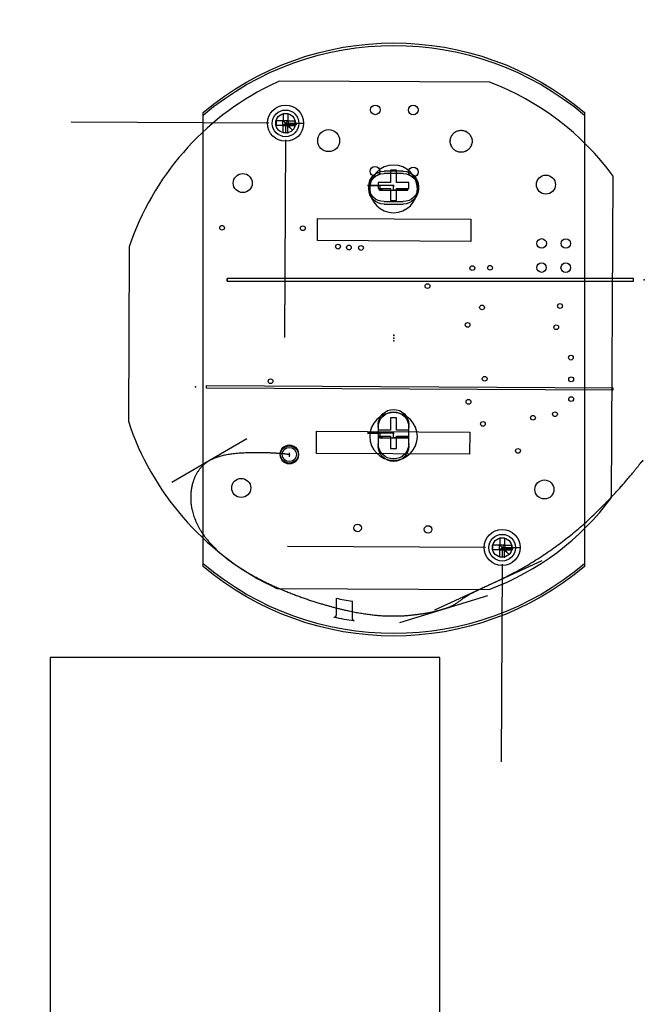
# Model space of a CAD drawing. Header units: millimetres. Extents: x -595 to 838, y -173 to 208.
# Tile 4 of 5: x -39 to 26, y -70 to 33. Entities that reach past the tile are written whole.
import ezdxf

# ---------------------------------------------------------------- set-up
doc = ezdxf.new("R2010")
doc.units = ezdxf.units.MM
doc.header["$MEASUREMENT"] = 0
for name, color, linetype in [('', 7, 'Continuous'), ('AAA Bateria v2_Sketch1', 7, 'Continuous'), ('OP-1035_czujnik zalania+adapter+sonda_2021-09-23 v9_Sketch1', 7, 'Continuous'), ('OP-1035_czujnik zalania+adapter+sonda_2021-09-23 v9_Sketch2', 7, 'Continuous'), ('OP-1035_czujnik zalania+adapter+sonda_2021-09-23 v9_Sketch3', 7, 'Continuous'), ('OP-1035_czujnik zalania+adapter+sonda_2021-09-23 v9_Sketch4', 7, 'Continuous'), ('OP-1035_czujnik zalania+adapter+sonda_2021-09-23 v9_Sketch5', 7, 'Continuous'), ('sciana_Sketch1', 7, 'Continuous'), ('sciana_Sketch2', 7, 'Continuous'), ('Sonda_mini (1)_Sketch1', 7, 'Continuous'), ('Wkręt samogwintujący ISO 15482 - ST2.9 x 19 - H Stal 8.8 Płaszczyzna v2_Sketch1', 7, 'Continuous'), ('Wkręt samogwintujący ISO 15482 - ST2.9 x 19 - H Stal 8.8 Płaszczyzna v2_Sketch2', 7, 'Continuous'), ('Wkręt samogwintujący ISO 15482 - ST2.9 x 19 - H Stal 8.8 Płaszczyzna v2_Sketch5', 7, 'Continuous'), ('Wkręt samogwintujący ISO 15482 - ST2.9 x 19 - H Stal 8.8 Płaszczyzna v2_Sketch8', 7, 'Continuous')]:
    doc.layers.add(name, color=color, linetype=linetype)

# ---------------------------------------------------------------- blocks, each defined once
blk = doc.blocks.new('AAABateriav2')
at = {"layer": 'AAA Bateria v2_Sketch1'}
for p, q in [((0, -0.115, -0.525), (0, -0.115, 0.525)), ((0, -0.115, -0.525), (0, -0.115, 0.525)), ((0, -4.375, -0.525), (0, -0.115, -0.525)), ((0, -0.115, 0.525), (0, -4.375, 0.525)), ((0, -4.375, 0.525), (0, -4.375, -0.525)), ((0, -4.375, -0.525), (0, -4.375, 0.525))]:
    blk.add_line(p, q, dxfattribs=at)
blk.add_point((0, 0), dxfattribs=at)
blk = doc.blocks.new('Stożkowydoblach22x65v2')
at = {"layer": ''}
for p, q in [((0, 0.175, 0.22), (0, 2.25, 0.22)), ((-0.19, 0, 0.19), (-0.11, 0, 0.11)), ((-0.19, 0, 0.22), (-0.19, 0, 0.19)), ((0, 0, 0.22), (-0.19, 0, 0.22)), ((-0.112, 0, -0.23), (0, 0, -0.43)), ((-0.112, 0, -0.43), (-0.112, 0, -0.23)), ((0, 0, -0.43), (-0.112, 0, -0.43)), ((-0.11, 0, -0.43), (0, 0, -0.43)), ((-0.11, 0, 0.11), (-0.11, 0, -0.43)), ((-0.11, 0, 0.11), (0, 0)), ((-0.1, 0.024, 0.22), (-0.1, -0.024, 0.22)), ((-0.024, 0.024, 0.22), (-0.1, 0.024, 0.22)), ((-0.073, 0.073, 0.22), (0, 0, 0.22)), ((-0.073, 0.073, 0.22), (-0.024, 0.029, 0.22)), ((-0.029, 0.024, 0.22), (-0.073, 0.073, 0.22)), ((-0.029, -0.029, 0.22), (-0.029, 0.029, 0.22)), ((-0.029, 0.029, 0.22), (0.029, -0.029, 0.22)), ((0.029, 0.029, 0.22), (-0.029, -0.029, 0.22)), ((-0.029, 0.029, 0.22), (0.029, 0.029, 0.22)), ((-0.024, 0.029, 0.22), (-0.029, 0.024, 0.22)), ((-0.024, 0.1, 0.22), (0.024, 0.1, 0.22)), ((-0.024, 0.1, 0.22), (-0.024, 0.024, 0.22)), ((0, 0, 0.22), (0, 0.1, 0.22)), ((0, 0, -0.43), (0, 0, 0.22)), ((0, 0, -0.43), (0, 0, 0.22)), ((0.024, 0.1, 0.22), (0.024, 0.024, 0.22)), ((0.024, 0.024, 0.22), (0.1, 0.024, 0.22)), ((0.029, 0.029, 0.22), (0.029, -0.029, 0.22)), ((0.1, -0.024, 0.22), (0.1, 0.024, 0.22)), ((0.175, 0, 0.22), (2.25, 0, 0.22)), ((-0.024, -0.024, 0.22), (-0.1, -0.024, 0.22)), ((0.029, -0.029, 0.22), (-0.029, -0.029, 0.22)), ((-0.024, -0.1, 0.22), (-0.024, -0.024, 0.22)), ((-0.024, -0.1, 0.22), (0.024, -0.1, 0.22)), ((0.024, -0.024, 0.22), (0.1, -0.024, 0.22)), ((0.024, -0.1, 0.22), (0.024, -0.024, 0.22))]:
    blk.add_line(p, q, dxfattribs=at)
for radius in [0.19, 0.19, 0.103]:
    blk.add_circle((0, 0, 0.22), radius, dxfattribs=at)
for p in [(-0.029, 0.029, 0.22), (-0.029, 0.024, 0.22), (-0.024, 0.1, 0.22), (-0.024, 0.029, 0.22), (0, 0), (0, 0, 0.22), (0, 0, 0.22), (0, 0, 0.22), (0, 0, 0.22), (0, 0)]:
    blk.add_point(p, dxfattribs=at)
blk = doc.blocks.new('sciana')
at = {"layer": 'sciana_Sketch1'}
blk.add_point((0, -0.003, -0.11), dxfattribs=at)
at = {"layer": 'sciana_Sketch2'}
for p, q in [((-2, -2.397, -1.048), (-2, 2.339, -1.172)), ((2, 2.339, -1.172), (2, -2.397, -1.048)), ((0.097, 1.725, -1.156), (-0.103, 1.725, -1.156)), ((-0.103, 1.405, -1.147), (0.097, 1.405, -1.147)), ((-0.163, -0.935, -1.086), (-0.163, -1.135, -1.081)), ((0.157, -1.135, -1.081), (0.157, -0.935, -1.086))]:
    blk.add_line(p, q, dxfattribs=at)
at = {"layer": 'sciana_Sketch2', "extrusion": (0, -0.026177, -0.999657)}
for centre in [(-0.003, -1.594, 1.11), (-0.003, 1.005, 1.11)]:
    blk.add_circle(centre, 0.25, dxfattribs=at)
at = {"layer": 'sciana_Sketch2', "extrusion": (-1.38778e-17, -0.026177, -0.999657)}
for start, end in [(229.8222, 310.1778), (49.8222, 130.1778)]:
    blk.add_arc((0, 0, 1.11), 3.1, start, end, dxfattribs=at)
at = {"layer": 'sciana_Sketch2', "extrusion": (-1.44445e-30, -0.026177, -0.999657)}
blk.add_arc((-0.103, -1.594, 1.11), 0.16, 90, 270, dxfattribs=at)
at = {"layer": 'sciana_Sketch2', "extrusion": (-3.37115e-30, -0.026177, -0.999657)}
blk.add_arc((0.097, -1.594, 1.11), 0.16, 270, 90, dxfattribs=at)
at = {"layer": 'sciana_Sketch2', "extrusion": (0, -0.026177, -0.999657)}
blk.add_arc((-0.003, 0.907, 1.11), 0.16, 180, 0, dxfattribs=at)
at = {"layer": 'sciana_Sketch2', "extrusion": (7.39557e-31, -0.026177, -0.999657)}
blk.add_arc((-0.003, 1.107, 1.11), 0.16, 360, 180, dxfattribs=at)
at = {"layer": 'sciana_Sketch2'}
blk.add_point((0, -0.029, -1.11), dxfattribs=at)
blk = doc.blocks.new('Sonda_mini(1)')
at = {"layer": 'Sonda_mini (1)_Sketch1'}
for p, q in [((-0.18, 10.879, 0.8), (-0.18, 3.505, 0.8)), ((3.907, 10.879, 0.8), (-0.18, 10.879, 0.8)), ((3.907, 3.505, 0.8), (3.907, 10.879, 0.8)), ((-0.18, 3.505, 0.8), (3.907, 3.505, 0.8)), ((0.735, 0.8, 0.8), (0.065, 0.8, 0.8)), ((-0.175, 0.666, 0.8), (-0.5, -0.012, 0.8)), ((1.3, -0.012, 0.8), (0.975, 0.666, 0.8)), ((-0.5, -0.012, 0.8), (-0.5, -2, 0.8)), ((1.3, -2, 0.8), (1.3, -0.012, 0.8)), ((-0.5, -2, 0.8), (1.3, -2, 0.8))]:
    blk.add_line(p, q, dxfattribs=at)
blk.add_circle((0.4, -0.712, 0.8), 0.402, dxfattribs=at)
for points, knots in [([(-0.175, 0.666, 0.8), (-0.175, 0.667, 0.8), (-0.174, 0.668, 0.8), (-0.174, 0.669, 0.8), (-0.173, 0.67, 0.8), (-0.173, 0.671, 0.8), (-0.172, 0.672, 0.8), (-0.172, 0.673, 0.8), (-0.171, 0.674, 0.8), (-0.171, 0.675, 0.8), (-0.17, 0.676, 0.8), (-0.169, 0.678, 0.8), (-0.169, 0.679, 0.8), (-0.168, 0.68, 0.8), (-0.168, 0.68, 0.8), (-0.167, 0.681, 0.8), (-0.167, 0.682, 0.8), (-0.167, 0.683, 0.8), (-0.166, 0.683, 0.8), (-0.164, 0.687, 0.8), (-0.162, 0.691, 0.8), (-0.159, 0.695, 0.8), (-0.158, 0.696, 0.8), (-0.157, 0.698, 0.8), (-0.156, 0.7, 0.8), (-0.155, 0.701, 0.8), (-0.154, 0.702, 0.8), (-0.153, 0.704, 0.8), (-0.152, 0.705, 0.8), (-0.151, 0.706, 0.8), (-0.15, 0.707, 0.8), (-0.149, 0.709, 0.8), (-0.148, 0.71, 0.8), (-0.147, 0.712, 0.8), (-0.146, 0.713, 0.8), (-0.144, 0.715, 0.8), (-0.143, 0.716, 0.8), (-0.141, 0.718, 0.8), (-0.14, 0.719, 0.8), (-0.138, 0.721, 0.8), (-0.137, 0.723, 0.8), (-0.135, 0.725, 0.8), (-0.133, 0.727, 0.8), (-0.13, 0.729, 0.8), (-0.127, 0.732, 0.8), (-0.124, 0.734, 0.8), (-0.122, 0.736, 0.8), (-0.12, 0.738, 0.8), (-0.118, 0.739, 0.8), (-0.117, 0.741, 0.8), (-0.115, 0.742, 0.8), (-0.113, 0.744, 0.8), (-0.111, 0.745, 0.8), (-0.109, 0.746, 0.8), (-0.107, 0.748, 0.8), (-0.106, 0.749, 0.8), (-0.104, 0.75, 0.8), (-0.102, 0.751, 0.8), (-0.102, 0.752, 0.8), (-0.101, 0.752, 0.8), (-0.1, 0.752, 0.8), (-0.098, 0.754, 0.8), (-0.096, 0.755, 0.8), (-0.094, 0.757, 0.8), (-0.089, 0.76, 0.8), (-0.084, 0.762, 0.8), (-0.079, 0.765, 0.8), (-0.079, 0.765, 0.8), (-0.078, 0.766, 0.8), (-0.078, 0.766, 0.8)], [0, 0, 0, 0, 0.0166115, 0.0166115, 0.0166115, 0.0339373, 0.0339373, 0.0339373, 0.0522076, 0.0522076, 0.0522076, 0.0718369, 0.0718369, 0.0718369, 0.0833359, 0.0833359, 0.0833359, 0.0937581, 0.0937581, 0.0937581, 0.1477344, 0.1477344, 0.1477344, 0.169751, 0.169751, 0.169751, 0.1887539, 0.1887539, 0.1887539, 0.2070746, 0.2070746, 0.2070746, 0.226742, 0.226742, 0.226742, 0.2475977, 0.2475977, 0.2475977, 0.2702418, 0.2702418, 0.2702418, 0.2964655, 0.2964655, 0.2964655, 0.3317986, 0.3317986, 0.3317986, 0.3558641, 0.3558641, 0.3558641, 0.3774833, 0.3774833, 0.3774833, 0.397662, 0.397662, 0.397662, 0.4166665, 0.4166665, 0.4166665, 0.4232465, 0.4232465, 0.4232465, 0.4456282, 0.4456282, 0.4456282, 0.495891, 0.495891, 0.495891, 0.5, 0.5, 0.5, 0.5]), ([(-0.078, 0.766, 0.8), (-0.07, 0.77, 0.8), (-0.062, 0.774, 0.8), (-0.054, 0.777, 0.8), (-0.053, 0.778, 0.8), (-0.052, 0.778, 0.8), (-0.051, 0.778, 0.8), (-0.049, 0.779, 0.8), (-0.048, 0.78, 0.8), (-0.046, 0.78, 0.8), (-0.044, 0.781, 0.8), (-0.041, 0.782, 0.8), (-0.039, 0.783, 0.8), (-0.037, 0.784, 0.8), (-0.034, 0.785, 0.8), (-0.032, 0.785, 0.8), (-0.03, 0.786, 0.8), (-0.027, 0.787, 0.8), (-0.025, 0.788, 0.8), (-0.022, 0.788, 0.8), (-0.02, 0.789, 0.8), (-0.017, 0.79, 0.8), (-0.014, 0.791, 0.8), (-0.011, 0.791, 0.8), (-0.008, 0.792, 0.8), (-0.005, 0.793, 0.8), (-0.002, 0.794, 0.8), (0.002, 0.794, 0.8), (0.002, 0.794, 0.8), (0.003, 0.795, 0.8), (0.004, 0.795, 0.8), (0.007, 0.795, 0.8), (0.01, 0.796, 0.8), (0.013, 0.796, 0.8), (0.015, 0.797, 0.8), (0.018, 0.797, 0.8), (0.02, 0.797, 0.8), (0.022, 0.798, 0.8), (0.025, 0.798, 0.8), (0.027, 0.798, 0.8), (0.029, 0.798, 0.8), (0.03, 0.799, 0.8), (0.032, 0.799, 0.8), (0.034, 0.799, 0.8), (0.035, 0.799, 0.8), (0.037, 0.799, 0.8), (0.04, 0.799, 0.8), (0.043, 0.8, 0.8), (0.045, 0.8, 0.8), (0.046, 0.8, 0.8), (0.047, 0.8, 0.8), (0.048, 0.8, 0.8), (0.048, 0.8, 0.8), (0.048, 0.8, 0.8), (0.049, 0.8, 0.8), (0.05, 0.8, 0.8), (0.051, 0.8, 0.8), (0.052, 0.8, 0.8), (0.052, 0.8, 0.8), (0.053, 0.8, 0.8), (0.054, 0.8, 0.8), (0.055, 0.8, 0.8), (0.056, 0.8, 0.8), (0.057, 0.8, 0.8), (0.058, 0.8, 0.8), (0.059, 0.8, 0.8), (0.06, 0.8, 0.8), (0.06, 0.8, 0.8), (0.061, 0.8, 0.8), (0.062, 0.8, 0.8), (0.062, 0.8, 0.8), (0.063, 0.8, 0.8), (0.064, 0.8, 0.8), (0.064, 0.8, 0.8), (0.065, 0.8, 0.8), (0.065, 0.8, 0.8)], [0.5, 0.5, 0.5, 0.5, 0.5744964, 0.5744964, 0.5744964, 0.5833323, 0.5833323, 0.5833323, 0.5987864, 0.5987864, 0.5987864, 0.6211721, 0.6211721, 0.6211721, 0.6433105, 0.6433105, 0.6433105, 0.6657577, 0.6657577, 0.6657577, 0.6900234, 0.6900234, 0.6900234, 0.7175392, 0.7175392, 0.7175392, 0.7499997, 0.7499997, 0.7499997, 0.7565087, 0.7565087, 0.7565087, 0.7869452, 0.7869452, 0.7869452, 0.8113727, 0.8113727, 0.8113727, 0.8349511, 0.8349511, 0.8349511, 0.8559524, 0.8559524, 0.8559524, 0.8739583, 0.8739583, 0.8739583, 0.9072886, 0.9072886, 0.9072886, 0.916667, 0.916667, 0.916667, 0.9215901, 0.9215901, 0.9215901, 0.9335472, 0.9335472, 0.9335472, 0.9442671, 0.9442671, 0.9442671, 0.9565775, 0.9565775, 0.9565775, 0.970496, 0.970496, 0.970496, 0.9814062, 0.9814062, 0.9814062, 0.9908717, 0.9908717, 0.9908717, 1, 1, 1, 1]), ([(0.735, 0.8, 0.8), (0.736, 0.8, 0.8), (0.737, 0.8, 0.8), (0.738, 0.8, 0.8), (0.739, 0.8, 0.8), (0.74, 0.8, 0.8), (0.741, 0.8, 0.8), (0.742, 0.8, 0.8), (0.743, 0.8, 0.8), (0.745, 0.8, 0.8), (0.746, 0.8, 0.8), (0.747, 0.8, 0.8), (0.749, 0.8, 0.8), (0.75, 0.8, 0.8), (0.752, 0.8, 0.8), (0.754, 0.8, 0.8), (0.755, 0.8, 0.8), (0.757, 0.799, 0.8), (0.759, 0.799, 0.8), (0.762, 0.799, 0.8), (0.765, 0.799, 0.8), (0.767, 0.799, 0.8), (0.768, 0.799, 0.8), (0.769, 0.799, 0.8), (0.769, 0.799, 0.8), (0.771, 0.798, 0.8), (0.774, 0.798, 0.8), (0.776, 0.798, 0.8), (0.778, 0.798, 0.8), (0.779, 0.797, 0.8), (0.781, 0.797, 0.8), (0.783, 0.797, 0.8), (0.785, 0.797, 0.8), (0.787, 0.796, 0.8), (0.789, 0.796, 0.8), (0.79, 0.796, 0.8), (0.792, 0.796, 0.8), (0.794, 0.795, 0.8), (0.796, 0.795, 0.8), (0.797, 0.795, 0.8), (0.799, 0.794, 0.8), (0.801, 0.794, 0.8), (0.803, 0.793, 0.8), (0.805, 0.793, 0.8), (0.807, 0.792, 0.8), (0.81, 0.792, 0.8), (0.812, 0.791, 0.8), (0.814, 0.791, 0.8), (0.817, 0.79, 0.8), (0.82, 0.789, 0.8), (0.822, 0.788, 0.8), (0.825, 0.787, 0.8), (0.828, 0.787, 0.8), (0.83, 0.786, 0.8), (0.832, 0.785, 0.8), (0.834, 0.785, 0.8), (0.835, 0.784, 0.8), (0.837, 0.784, 0.8), (0.842, 0.782, 0.8), (0.846, 0.78, 0.8), (0.851, 0.778, 0.8), (0.853, 0.778, 0.8), (0.854, 0.777, 0.8), (0.855, 0.777, 0.8), (0.856, 0.776, 0.8), (0.857, 0.776, 0.8), (0.858, 0.776, 0.8), (0.86, 0.775, 0.8), (0.862, 0.774, 0.8), (0.863, 0.773, 0.8), (0.866, 0.772, 0.8), (0.868, 0.771, 0.8), (0.87, 0.77, 0.8), (0.872, 0.769, 0.8), (0.874, 0.768, 0.8), (0.876, 0.767, 0.8), (0.876, 0.767, 0.8), (0.877, 0.766, 0.8), (0.877, 0.766, 0.8)], [0, 0, 0, 0, 0.0162734, 0.0162734, 0.0162734, 0.0331461, 0.0331461, 0.0331461, 0.0507777, 0.0507777, 0.0507777, 0.069427, 0.069427, 0.069427, 0.0895765, 0.0895765, 0.0895765, 0.1124441, 0.1124441, 0.1124441, 0.1428559, 0.1428559, 0.1428559, 0.1501512, 0.1501512, 0.1501512, 0.1720167, 0.1720167, 0.1720167, 0.1925157, 0.1925157, 0.1925157, 0.2117334, 0.2117334, 0.2117334, 0.2294094, 0.2294094, 0.2294094, 0.2479293, 0.2479293, 0.2479293, 0.2673034, 0.2673034, 0.2673034, 0.2878739, 0.2878739, 0.2878739, 0.3102634, 0.3102634, 0.3102634, 0.3369258, 0.3369258, 0.3369258, 0.3571414, 0.3571414, 0.3571414, 0.3710773, 0.3710773, 0.3710773, 0.4159436, 0.4159436, 0.4159436, 0.4285707, 0.4285707, 0.4285707, 0.4357706, 0.4357706, 0.4357706, 0.454524, 0.454524, 0.454524, 0.4747254, 0.4747254, 0.4747254, 0.4939566, 0.4939566, 0.4939566, 0.5, 0.5, 0.5, 0.5]), ([(0.877, 0.766, 0.8), (0.88, 0.765, 0.8), (0.882, 0.764, 0.8), (0.884, 0.762, 0.8), (0.886, 0.761, 0.8), (0.889, 0.76, 0.8), (0.891, 0.758, 0.8), (0.894, 0.757, 0.8), (0.896, 0.755, 0.8), (0.899, 0.753, 0.8), (0.9, 0.753, 0.8), (0.9, 0.752, 0.8), (0.901, 0.752, 0.8), (0.904, 0.75, 0.8), (0.906, 0.749, 0.8), (0.908, 0.747, 0.8), (0.91, 0.745, 0.8), (0.912, 0.744, 0.8), (0.914, 0.743, 0.8), (0.916, 0.742, 0.8), (0.917, 0.74, 0.8), (0.918, 0.739, 0.8), (0.919, 0.739, 0.8), (0.919, 0.739, 0.8), (0.919, 0.739, 0.8), (0.921, 0.737, 0.8), (0.922, 0.736, 0.8), (0.924, 0.735, 0.8), (0.925, 0.734, 0.8), (0.927, 0.732, 0.8), (0.928, 0.731, 0.8), (0.93, 0.73, 0.8), (0.931, 0.728, 0.8), (0.933, 0.727, 0.8), (0.933, 0.726, 0.8), (0.934, 0.725, 0.8), (0.935, 0.725, 0.8), (0.936, 0.724, 0.8), (0.936, 0.723, 0.8), (0.937, 0.722, 0.8), (0.939, 0.72, 0.8), (0.941, 0.718, 0.8), (0.942, 0.716, 0.8), (0.945, 0.714, 0.8), (0.947, 0.712, 0.8), (0.948, 0.71, 0.8), (0.95, 0.708, 0.8), (0.951, 0.706, 0.8), (0.953, 0.704, 0.8), (0.954, 0.703, 0.8), (0.955, 0.701, 0.8), (0.956, 0.7, 0.8), (0.957, 0.698, 0.8), (0.958, 0.697, 0.8), (0.959, 0.696, 0.8), (0.959, 0.695, 0.8), (0.96, 0.694, 0.8), (0.96, 0.694, 0.8), (0.961, 0.693, 0.8), (0.961, 0.692, 0.8), (0.961, 0.692, 0.8), (0.964, 0.688, 0.8), (0.966, 0.685, 0.8), (0.968, 0.681, 0.8), (0.968, 0.68, 0.8), (0.969, 0.679, 0.8), (0.969, 0.679, 0.8), (0.97, 0.677, 0.8), (0.97, 0.676, 0.8), (0.971, 0.675, 0.8), (0.971, 0.674, 0.8), (0.971, 0.674, 0.8), (0.972, 0.673, 0.8), (0.972, 0.672, 0.8), (0.973, 0.671, 0.8), (0.973, 0.67, 0.8), (0.973, 0.67, 0.8), (0.974, 0.669, 0.8), (0.974, 0.668, 0.8), (0.974, 0.668, 0.8), (0.975, 0.667, 0.8), (0.975, 0.666, 0.8)], [0.5, 0.5, 0.5, 0.5, 0.5215054, 0.5215054, 0.5215054, 0.5460949, 0.5460949, 0.5460949, 0.5714282, 0.5714282, 0.5714282, 0.5789461, 0.5789461, 0.5789461, 0.6052619, 0.6052619, 0.6052619, 0.6265651, 0.6265651, 0.6265651, 0.642857, 0.642857, 0.642857, 0.6461623, 0.6461623, 0.6461623, 0.6648547, 0.6648547, 0.6648547, 0.6844458, 0.6844458, 0.6844458, 0.7044173, 0.7044173, 0.7044173, 0.7142875, 0.7142875, 0.7142875, 0.7262021, 0.7262021, 0.7262021, 0.7515356, 0.7515356, 0.7515356, 0.7825937, 0.7825937, 0.7825937, 0.8070566, 0.8070566, 0.8070566, 0.8281489, 0.8281489, 0.8281489, 0.847589, 0.847589, 0.847589, 0.8571432, 0.8571432, 0.8571432, 0.8659285, 0.8659285, 0.8659285, 0.9182237, 0.9182237, 0.9182237, 0.9312028, 0.9312028, 0.9312028, 0.9484021, 0.9484021, 0.9484021, 0.961071, 0.961071, 0.961071, 0.9750205, 0.9750205, 0.9750205, 0.985825, 0.985825, 0.985825, 1, 1, 1, 1])]:
    blk.add_open_spline(points, degree=3, knots=knots, dxfattribs=at)
blk.add_point((0, 0, 0.8), dxfattribs=at)
blk = doc.blocks.new('WkrętsamogwintującyISO15482-ST2.9x19-HStal8.8Płaszczyznav2')
at = {"layer": 'Wkręt samogwintujący ISO 15482 - ST2.9 x 19 - H Stal 8.8 Płaszczyzna v2_Sketch1'}
for p, q in [((-0.275, 0, 0.315), (-0.275, 0, 0.275)), ((-0.275, 0, 0.275), (-0.145, 0, 0.145)), ((0, 0, 0.315), (-0.275, 0, 0.315)), ((-0.145, 0, -1.585), (0, 0, -1.585)), ((-0.145, 0, 0.145), (-0.145, 0, -1.585)), ((0, 0, -1.585), (0, 0, 0.315))]:
    blk.add_line(p, q, dxfattribs=at)
blk.add_point((0, 0), dxfattribs=at)
at = {"layer": 'Wkręt samogwintujący ISO 15482 - ST2.9 x 19 - H Stal 8.8 Płaszczyzna v2_Sketch2'}
for p, q in [((-0.032, 0.16, 0.315), (-0.032, 0.032, 0.315)), ((0.032, 0.16, 0.315), (-0.032, 0.16, 0.315)), ((0.032, 0.032, 0.315), (0.032, 0.16, 0.315)), ((-0.16, 0.032, 0.315), (-0.16, -0.032, 0.315)), ((-0.032, 0.032, 0.315), (-0.16, 0.032, 0.315)), ((0.16, 0.032, 0.315), (0.032, 0.032, 0.315)), ((0.16, -0.032, 0.315), (0.16, 0.032, 0.315)), ((-0.16, -0.032, 0.315), (-0.032, -0.032, 0.315)), ((-0.032, -0.032, 0.315), (-0.032, -0.16, 0.315)), ((0.032, -0.032, 0.315), (0.16, -0.032, 0.315)), ((0.032, -0.16, 0.315), (0.032, -0.032, 0.315)), ((-0.032, -0.16, 0.315), (0.032, -0.16, 0.315))]:
    blk.add_line(p, q, dxfattribs=at)
blk.add_point((0, 0, 0.315), dxfattribs=at)
at = {"layer": 'Wkręt samogwintujący ISO 15482 - ST2.9 x 19 - H Stal 8.8 Płaszczyzna v2_Sketch5'}
for p, q in [((-0.1479, 0, -1.585), (-0.1479, 0, -1.295)), ((-0.1479, 0, -1.295), (-0.0725, 0, -1.585)), ((-0.1479, 0, -1.585), (0, 0, -1.585)), ((0, 0, -1.585), (0, 0, 0.315))]:
    blk.add_line(p, q, dxfattribs=at)
blk.add_point((0, 0), dxfattribs=at)
at = {"layer": 'Wkręt samogwintujący ISO 15482 - ST2.9 x 19 - H Stal 8.8 Płaszczyzna v2_Sketch8'}
for p, q in [((0, 0, -1.585), (0.1479, 0, -1.585)), ((0.1479, 0, -1.585), (0.1479, 0, -1.2805))]:
    blk.add_line(p, q, dxfattribs=at)
at = {"layer": 'Wkręt samogwintujący ISO 15482 - ST2.9 x 19 - H Stal 8.8 Płaszczyzna v2_Sketch8', "extrusion": (0, 1, 0)}
blk.add_arc((-0.3874, -1.585), 0.3874, 0, 51.81302, dxfattribs=at)
at = {"layer": 'Wkręt samogwintujący ISO 15482 - ST2.9 x 19 - H Stal 8.8 Płaszczyzna v2_Sketch8'}
for p in [(0, 0), (0, 0, -1.585)]:
    blk.add_point(p, dxfattribs=at)

msp = doc.modelspace()

# ---------------------------------------------------------------- linework, layer by layer
at = {"layer": 'OP-1035_czujnik zalania+adapter+sonda_2021-09-23 v9_Sketch1'}
for p, q in [((-6.04, -27.31, 12.42), (-6.04, -29.1, 12.47)), ((-4.35, -29.47, 12.48), (-4.35, -27.63, 12.43))]:
    msp.add_line(p, q, dxfattribs=at)
at = {"layer": 'OP-1035_czujnik zalania+adapter+sonda_2021-09-23 v9_Sketch1', "extrusion": (8.67362e-19, 0.026177, 0.999657)}
msp.add_arc((0, 0, 11.7), 28.28, 77.6657, 81.1423, dxfattribs=at)
at = {"layer": 'OP-1035_czujnik zalania+adapter+sonda_2021-09-23 v9_Sketch1', "extrusion": (-2.51705e-15, 0.026177, 0.999657)}
msp.add_arc((5.2, 27.63, 11.7), 0.843, 359.961, 360, dxfattribs=at)
at = {"layer": 'OP-1035_czujnik zalania+adapter+sonda_2021-09-23 v9_Sketch1', "extrusion": (-8.67362e-19, 0.026177, 0.999657)}
msp.add_arc((0, 0, 11.7), 30.27, 78.0228, 82.0594, dxfattribs=at)
at = {"layer": 'OP-1035_czujnik zalania+adapter+sonda_2021-09-23 v9_Sketch1'}
for points, knots in [([(-6.28, -29.3, 12.47), (-6.27, -29.3, 12.47), (-6.25, -29.3, 12.47), (-6.21, -29.3, 12.47), (-6.2, -29.3, 12.47), (-6.16, -29.29, 12.47), (-6.13, -29.27, 12.47), (-6.1, -29.24, 12.47), (-6.08, -29.22, 12.47), (-6.06, -29.19, 12.47), (-6.05, -29.17, 12.47), (-6.04, -29.14, 12.47), (-6.04, -29.12, 12.47), (-6.04, -29.1, 12.47)], [0, 0, 0, 0, 0.00524376, 0.00524376, 0.01048786, 0.01048786, 0.01778285, 0.01778285, 0.02507926, 0.02507926, 0.0303259, 0.0303259, 0.03557269, 0.03557269, 0.03557269, 0.03557269]), ([(-4.35, -29.47, 12.48), (-4.35, -29.49, 12.48), (-4.35, -29.52, 12.48), (-4.33, -29.56, 12.48), (-4.32, -29.58, 12.48), (-4.29, -29.62, 12.48), (-4.27, -29.63, 12.48), (-4.23, -29.66, 12.48), (-4.21, -29.66, 12.48), (-4.18, -29.67, 12.48)], [0, 0, 0, 0, 0.00716696, 0.00716696, 0.01335198, 0.01335198, 0.01876242, 0.01876242, 0.0241774, 0.0241774, 0.0241774, 0.0241774])]:
    msp.add_open_spline(points, degree=3, knots=knots, dxfattribs=at)
msp.add_point((0, 0.31, 11.7), dxfattribs=at)
at = {"layer": 'OP-1035_czujnik zalania+adapter+sonda_2021-09-23 v9_Sketch2'}
for p, q in [((-12.02, 26.95, 9.08), (-13.04, 26.46, 9.1)), ((10.05, 26.84, 9.09), (-12.02, 26.95, 9.08)), ((6.58, 21.69, 9.22), (6.66, 21.72, 9.22)), ((6.66, 21.72, 9.22), (6.75, 21.75, 9.22)), ((6.75, 21.75, 9.22), (6.84, 21.77, 9.22)), ((6.84, 21.77, 9.22), (6.93, 21.78, 9.22)), ((6.93, 21.78, 9.22), (7.02, 21.79, 9.22)), ((7.02, 21.79, 9.22), (7.11, 21.79, 9.22)), ((7.11, 21.79, 9.22), (7.2, 21.78, 9.22)), ((7.2, 21.78, 9.22), (7.29, 21.77, 9.22)), ((7.29, 21.77, 9.22), (7.37, 21.75, 9.22)), ((7.37, 21.75, 9.22), (7.46, 21.72, 9.22)), ((7.46, 21.72, 9.22), (7.54, 21.68, 9.22)), ((5.91, 20.78, 9.24), (5.93, 20.87, 9.24)), ((5.91, 20.74, 9.25), (5.91, 20.78, 9.24)), ((5.91, 20.69, 9.25), (5.91, 20.73, 9.25)), ((5.91, 20.6, 9.25), (5.91, 20.69, 9.25)), ((5.93, 20.87, 9.24), (5.95, 20.96, 9.24)), ((5.95, 20.96, 9.24), (5.96, 20.99, 9.24)), ((5.97, 21.01, 9.24), (5.98, 21.04, 9.24)), ((5.98, 21.04, 9.24), (6.01, 21.13, 9.24)), ((6.01, 21.13, 9.24), (6.03, 21.16, 9.24)), ((6.04, 21.18, 9.23), (6.06, 21.21, 9.23)), ((6.06, 21.21, 9.23), (6.07, 21.23, 9.23)), ((6.09, 21.27, 9.23), (6.1, 21.28, 9.23)), ((6.1, 21.28, 9.23), (6.16, 21.36, 9.23)), ((6.16, 21.36, 9.23), (6.22, 21.43, 9.23)), ((6.22, 21.43, 9.23), (6.23, 21.44, 9.23)), ((6.26, 21.47, 9.23), (6.28, 21.49, 9.23)), ((6.28, 21.49, 9.23), (6.35, 21.55, 9.22)), ((6.35, 21.55, 9.22), (6.42, 21.6, 9.22)), ((6.42, 21.6, 9.22), (6.45, 21.62, 9.22)), ((6.47, 21.63, 9.22), (6.5, 21.65, 9.22)), ((6.5, 21.65, 9.22), (6.52, 21.66, 9.22)), ((6.56, 21.68, 9.22), (6.58, 21.69, 9.22)), ((7.54, 21.68, 9.22), (7.57, 21.67, 9.22)), ((7.6, 21.65, 9.22), (7.62, 21.64, 9.22)), ((7.62, 21.64, 9.22), (7.65, 21.62, 9.22)), ((7.67, 21.61, 9.22), (7.7, 21.59, 9.22)), ((7.7, 21.59, 9.22), (7.77, 21.54, 9.23)), ((7.77, 21.54, 9.23), (7.84, 21.48, 9.23)), ((7.84, 21.48, 9.23), (7.86, 21.46, 9.23)), ((7.89, 21.44, 9.23), (7.91, 21.42, 9.23)), ((7.91, 21.42, 9.23), (7.96, 21.35, 9.23)), ((7.96, 21.35, 9.23), (8.02, 21.27, 9.23)), ((8.02, 21.27, 9.23), (8.03, 21.26, 9.23)), ((8.05, 21.22, 9.23), (8.06, 21.2, 9.23)), ((8.06, 21.2, 9.23), (8.08, 21.17, 9.23)), ((8.09, 21.15, 9.24), (8.1, 21.12, 9.24)), ((8.1, 21.12, 9.24), (8.14, 21.03, 9.24)), ((8.14, 21.03, 9.24), (8.15, 21, 9.24)), ((8.16, 20.98, 9.24), (8.17, 20.95, 9.24)), ((8.17, 20.95, 9.24), (8.19, 20.86, 9.24)), ((8.19, 20.86, 9.24), (8.2, 20.77, 9.25)), ((8.2, 20.77, 9.25), (8.2, 20.73, 9.25)), ((8.2, 20.72, 9.25), (8.21, 20.68, 9.25)), ((8.21, 20.68, 9.25), (8.21, 20.59, 9.25)), ((5.91, 20.56, 9.25), (5.91, 20.6, 9.25)), ((5.91, 20.51, 9.25), (5.91, 20.55, 9.25)), ((5.93, 20.42, 9.25), (5.91, 20.51, 9.25)), ((5.95, 20.33, 9.26), (5.93, 20.42, 9.25)), ((5.96, 20.3, 9.26), (5.95, 20.33, 9.26)), ((5.97, 20.25, 9.26), (5.97, 20.28, 9.26)), ((6.01, 20.16, 9.26), (5.97, 20.25, 9.26)), ((6.03, 20.13, 9.26), (6.01, 20.16, 9.26)), ((6.05, 20.08, 9.26), (6.04, 20.11, 9.26)), ((6.06, 20.06, 9.26), (6.05, 20.08, 9.26)), ((6.1, 20.01, 9.27), (6.09, 20.03, 9.26)), ((6.15, 19.93, 9.27), (6.1, 20.01, 9.27)), ((6.21, 19.86, 9.27), (6.15, 19.93, 9.27)), ((6.23, 19.85, 9.27), (6.21, 19.86, 9.27)), ((6.27, 19.8, 9.27), (6.25, 19.82, 9.27)), ((6.34, 19.74, 9.27), (6.27, 19.8, 9.27)), ((6.41, 19.69, 9.27), (6.34, 19.74, 9.27)), ((6.44, 19.67, 9.27), (6.41, 19.69, 9.27)), ((6.49, 19.64, 9.27), (6.46, 19.66, 9.27)), ((6.51, 19.63, 9.28), (6.49, 19.64, 9.27)), ((7.61, 19.63, 9.28), (7.59, 19.62, 9.28)), ((7.64, 19.65, 9.27), (7.61, 19.63, 9.28)), ((7.69, 19.68, 9.27), (7.66, 19.66, 9.27)), ((7.76, 19.73, 9.27), (7.69, 19.68, 9.27)), ((7.83, 19.79, 9.27), (7.76, 19.73, 9.27)), ((7.85, 19.81, 9.27), (7.83, 19.79, 9.27)), ((7.9, 19.86, 9.27), (7.88, 19.84, 9.27)), ((7.96, 19.92, 9.27), (7.9, 19.86, 9.27)), ((8.01, 20, 9.27), (7.96, 19.92, 9.27)), ((8.02, 20.02, 9.27), (8.01, 20, 9.27)), ((8.06, 20.07, 9.26), (8.05, 20.05, 9.26)), ((8.07, 20.1, 9.26), (8.06, 20.07, 9.26)), ((8.1, 20.15, 9.26), (8.08, 20.12, 9.26)), ((8.13, 20.24, 9.26), (8.1, 20.15, 9.26)), ((8.14, 20.27, 9.26), (8.13, 20.24, 9.26)), ((8.16, 20.32, 9.26), (8.15, 20.29, 9.26)), ((8.18, 20.41, 9.25), (8.16, 20.32, 9.26)), ((8.2, 20.5, 9.25), (8.18, 20.41, 9.25)), ((8.21, 20.59, 9.25), (8.2, 20.55, 9.25)), ((8.2, 20.54, 9.25), (8.2, 20.5, 9.25)), ((6.57, 19.6, 9.28), (6.55, 19.61, 9.28)), ((6.65, 19.56, 9.28), (6.57, 19.6, 9.28)), ((6.74, 19.53, 9.28), (6.65, 19.56, 9.28)), ((6.83, 19.51, 9.28), (6.74, 19.53, 9.28)), ((6.92, 19.5, 9.28), (6.83, 19.51, 9.28)), ((7.01, 19.49, 9.28), (6.92, 19.5, 9.28)), ((7.1, 19.49, 9.28), (7.01, 19.49, 9.28)), ((7.19, 19.5, 9.28), (7.1, 19.49, 9.28)), ((7.28, 19.51, 9.28), (7.19, 19.5, 9.28)), ((7.36, 19.53, 9.28), (7.28, 19.51, 9.28)), ((7.45, 19.56, 9.28), (7.36, 19.53, 9.28)), ((7.53, 19.59, 9.28), (7.45, 19.56, 9.28)), ((7.56, 19.61, 9.28), (7.53, 19.59, 9.28)), ((22.83, -16.75, 10.23), (23, 16.98, 9.34)), ((-8.02, 10.22, 9.52), (-8.01, 12.55, 9.46)), ((-8.01, 12.55, 9.46), (8.07, 12.47, 9.46)), ((8.07, 12.47, 9.46), (8.06, 10.14, 9.52)), ((-27.76, 9.57, 9.54), (-27.76, 9.24, 9.55)), ((8.06, 10.14, 9.52), (-8.02, 10.22, 9.52)), ((-27.76, 9.24, 9.55), (-27.85, -8.74, 10.02)), ((-27.85, -8.74, 10.02), (-27.63, -9.39, 10.04)), ((-8.13, -12.12, 10.11), (-8.12, -9.79, 10.05)), ((-8.12, -9.79, 10.05), (7.96, -9.87, 10.05)), ((7.96, -9.87, 10.05), (7.95, -12.2, 10.11)), ((7.95, -12.2, 10.11), (-8.13, -12.12, 10.11)), ((-12.29, -26.28, 10.48), (10.01, -26.39, 10.48))]:
    msp.add_line(p, q, dxfattribs=at)
at = {"layer": 'OP-1035_czujnik zalania+adapter+sonda_2021-09-23 v9_Sketch2', "extrusion": (5.52941e-17, 0.026177, 0.999657)}
for centre, radius in [((11.36, -22.27, 9.79), 1.4), ((1.94, -23.69, 9.79), 0.508), ((-2.03, -23.67, 9.79), 0.508), ((1.97, -17.24, 9.79), 0.508), ((-2.05, -17.17, 9.79), 0.508), ((-11.36, 22.27, 9.79), 1.4)]:
    msp.add_circle(centre, radius, dxfattribs=at)
at = {"layer": 'OP-1035_czujnik zalania+adapter+sonda_2021-09-23 v9_Sketch2', "extrusion": (5.53212e-17, 0.026177, 0.999657)}
for centre, radius in [((6.84, -20.46, 9.79), 1.15), ((3.8, 20.19, 9.79), 0.4), ((-3.59, 20.36, 9.79), 0.4)]:
    msp.add_circle(centre, radius, dxfattribs=at)
at = {"layer": 'OP-1035_czujnik zalania+adapter+sonda_2021-09-23 v9_Sketch2', "extrusion": (5.53115e-17, 0.026177, 0.999657)}
for centre, radius in [((15.85, -16, 9.79), 1), ((-15.95, -15.84, 9.79), 1), ((18.02, -11.31, 9.79), 0.25), ((9.55, -11.26, 9.79), 0.25), ((-15.5, -9.67, 9.79), 0.5), ((-18.04, -9.66, 9.79), 0.5), ((5.86, -9.33, 9.79), 0.25), ((4.71, -9.24, 9.79), 0.25), ((3.45, -9.19, 9.79), 0.25), ((-8.23, -7.08, 9.79), 0.25), ((-10.09, -7.11, 9.79), 0.25), ((-15.49, -7.13, 9.79), 0.5), ((-18.03, -7.12, 9.79), 0.5), ((-3.53, -5.19, 9.79), 0.25), ((-9.25, -2.95, 9.79), 0.25), ((-17.43, -3.1, 9.79), 0.25), ((-7.74, -1.11, 9.79), 0.25), ((-17.03, -0.87, 9.79), 0.25), ((-18.57, 2.32, 9.79), 0.25), ((-9.53, 4.54, 9.79), 0.25), ((-18.6, 4.6, 9.79), 0.25), ((12.93, 4.8, 9.79), 0.25), ((-18.6, 6.67, 9.79), 0.25), ((-7.83, 6.96, 9.79), 0.25), ((-14.59, 8.63, 9.79), 0.25), ((-16.9, 8.26, 9.79), 0.25), ((-9.34, 9.28, 9.79), 0.25), ((-13.02, 12.11, 9.79), 0.25), ((16.01, 16, 9.79), 1), ((-15.79, 16.16, 9.79), 1)]:
    msp.add_circle(centre, radius, dxfattribs=at)
at = {"layer": 'OP-1035_czujnik zalania+adapter+sonda_2021-09-23 v9_Sketch2', "extrusion": (5.52908e-17, 0.026177, 0.999657)}
msp.add_circle((10.96, 12.49, 9.79), 0.95, dxfattribs=at)
at = {"layer": 'OP-1035_czujnik zalania+adapter+sonda_2021-09-23 v9_Sketch2', "extrusion": (5.53386e-17, 0.026177, 0.999657)}
msp.add_circle((10.96, 12.49, 9.79), 0.75, dxfattribs=at)
at = {"layer": 'OP-1035_czujnik zalania+adapter+sonda_2021-09-23 v9_Sketch2', "extrusion": (6.76542e-17, 0.026177, 0.999657)}
msp.add_arc((0, 0, 9.79), 29.28, 296.45, 341.4499, dxfattribs=at)
at = {"layer": 'OP-1035_czujnik zalania+adapter+sonda_2021-09-23 v9_Sketch2', "extrusion": (3.46945e-18, 0.026177, 0.999657)}
msp.add_arc((-0.02, 0.03, 9.79), 28.44, 216.0983, 249.3606, dxfattribs=at)
at = {"layer": 'OP-1035_czujnik zalania+adapter+sonda_2021-09-23 v9_Sketch2', "extrusion": (5.55112e-17, 0.026177, 0.999657)}
for centre, radius, start, end in [((-7.06, -20.39, 9.79), 1.15, 354.8413, 355.5639), ((-7.06, -20.39, 9.79), 1.15, 295.7537, 297.6539), ((-7.06, -20.39, 9.79), 1.15, 237.8334, 238.8604), ((-7.06, -20.39, 9.79), 1.15, 210.0852, 212.3569), ((-7.06, -20.39, 9.79), 1.15, 133.8686, 135.6476), ((-7.06, -20.39, 9.79), 1.15, 161.0598, 162.4187), ((-7.06, -20.39, 9.79), 1.15, 61.7727, 63.6728), ((-0.02, 0.03, 9.79), 28.44, 110.561, 143.3283)]:
    msp.add_arc(centre, radius, start, end, dxfattribs=at)
at = {"layer": 'OP-1035_czujnik zalania+adapter+sonda_2021-09-23 v9_Sketch2', "extrusion": (5.37764e-17, 0.026177, 0.999657)}
for start, end in [(341.0598, 342.4187), (57.8334, 58.8604), (147.0696, 149.3414)]:
    msp.add_arc((-7.06, -20.39, 9.79), 1.15, start, end, dxfattribs=at)
at = {"layer": 'OP-1035_czujnik zalania+adapter+sonda_2021-09-23 v9_Sketch2', "extrusion": (5.72459e-17, 0.026177, 0.999657)}
for start, end in [(331.9671, 333.0758), (327.0696, 329.3414), (313.8686, 315.6476), (241.7727, 243.6728), (197.0079, 198.3667), (151.9671, 153.0758), (115.7537, 117.6539)]:
    msp.add_arc((-7.06, -20.39, 9.79), 1.15, start, end, dxfattribs=at)
at = {"layer": 'OP-1035_czujnik zalania+adapter+sonda_2021-09-23 v9_Sketch2', "extrusion": (6.245e-17, 0.026177, 0.999657)}
msp.add_arc((-7.06, -20.39, 9.79), 1.15, 300.5662, 301.5932, dxfattribs=at)
at = {"layer": 'OP-1035_czujnik zalania+adapter+sonda_2021-09-23 v9_Sketch2', "extrusion": (4.85723e-17, 0.026177, 0.999657)}
msp.add_arc((-7.06, -20.39, 9.79), 1.15, 223.779, 225.558, dxfattribs=at)
at = {"layer": 'OP-1035_czujnik zalania+adapter+sonda_2021-09-23 v9_Sketch2', "extrusion": (5.89806e-17, 0.026177, 0.999657)}
for start, end in [(206.3508, 207.4595), (26.3508, 27.4595), (30.0852, 32.3569)]:
    msp.add_arc((-7.06, -20.39, 9.79), 1.15, start, end, dxfattribs=at)
at = {"layer": 'OP-1035_czujnik zalania+adapter+sonda_2021-09-23 v9_Sketch2', "extrusion": (5.5728e-17, 0.026177, 0.999657)}
msp.add_arc((-7.06, -20.39, 9.79), 1.15, 183.8626, 184.5853, dxfattribs=at)
at = {"layer": 'OP-1035_czujnik zalania+adapter+sonda_2021-09-23 v9_Sketch2', "extrusion": (5.52943e-17, 0.026177, 0.999657)}
msp.add_arc((-7.06, -20.39, 9.79), 1.15, 3.8626, 4.5853, dxfattribs=at)
at = {"layer": 'OP-1035_czujnik zalania+adapter+sonda_2021-09-23 v9_Sketch2', "extrusion": (5.9848e-17, 0.026177, 0.999657)}
msp.add_arc((-7.06, -20.39, 9.79), 1.15, 17.0079, 18.3667, dxfattribs=at)
at = {"layer": 'OP-1035_czujnik zalania+adapter+sonda_2021-09-23 v9_Sketch2', "extrusion": (5.20417e-17, 0.026177, 0.999657)}
msp.add_arc((-7.06, -20.39, 9.79), 1.15, 43.779, 45.558, dxfattribs=at)
at = {"layer": 'OP-1035_czujnik zalania+adapter+sonda_2021-09-23 v9_Sketch2', "extrusion": (6.07153e-17, 0.026177, 0.999657)}
msp.add_arc((-7.06, -20.39, 9.79), 1.15, 120.5662, 121.5932, dxfattribs=at)
at = {"layer": 'OP-1035_czujnik zalania+adapter+sonda_2021-09-23 v9_Sketch2', "extrusion": (5.63785e-17, 0.026177, 0.999657)}
msp.add_arc((-7.06, -20.39, 9.79), 1.15, 174.8413, 175.5639, dxfattribs=at)
at = {"layer": 'OP-1035_czujnik zalania+adapter+sonda_2021-09-23 v9_Sketch2', "extrusion": (4.16334e-17, 0.026177, 0.999657)}
msp.add_arc((-0.44, -0.42, 9.79), 29.82, 19.73, 64.7299, dxfattribs=at)
at = {"layer": 'OP-1035_czujnik zalania+adapter+sonda_2021-09-23 v9_Sketch2'}
msp.add_point((0, 0.26, 9.78), dxfattribs=at)
at = {"layer": 'OP-1035_czujnik zalania+adapter+sonda_2021-09-23 v9_Sketch3'}
for p, q in [((-15.41, -10.6, 11.95), (-23.29, -15.15, 12.07)), ((-10.96, -12.48, 0.57), (-10.96, -12.06, 16.48)), ((26.07, -12.84, 15.69), (26.07, -12.98, 10.4)), ((4.29, -28.52, 12.85), (15.54, -23.35, 12.02)), ((0.62, -29.85, 12.49), (9.85, -27.01, 12.41))]:
    msp.add_line(p, q, dxfattribs=at)
at = {"layer": 'OP-1035_czujnik zalania+adapter+sonda_2021-09-23 v9_Sketch3', "extrusion": (-6.09061e-33, 0.026177, 0.999657)}
msp.add_circle((10.96, 12.49, 11.7), 0.95, dxfattribs=at)
at = {"layer": 'OP-1035_czujnik zalania+adapter+sonda_2021-09-23 v9_Sketch3'}
msp.add_open_spline([(-10.96, -12.27, 8.52), (-10.96, -12.25, 9.28), (-11.12, -12.21, 10.58), (-11.84, -12.12, 11.88), (-13.6, -12.01, 12.51), (-16.3, -12.02, 12.29), (-18.64, -12.36, 11.94), (-20.07, -13.17, 12.02), (-21, -14.51, 12.17), (-21.45, -16.28, 12.25), (-21.29, -18.31, 12.23), (-20.35, -20.41, 12.18), (-18.6, -22.42, 12.14), (-16.18, -24.23, 12.13), (-13.32, -25.79, 12.17), (-10.28, -27.06, 12.25), (-7.32, -28.03, 12.36), (-4.63, -28.71, 12.48), (-2.25, -29.11, 12.56), (-0.08, -29.24, 12.6), (2.04, -29.11, 12.56), (4.09, -28.78, 12.48), (5.96, -28.28, 12.4), (6.82, -27.73, 12.54), (7.4, -27.12, 12.68), (9.07, -26.29, 12.5), (12.21, -24.96, 12.21), (15.75, -22.9, 12.5), (19.22, -20.28, 13.31), (22.2, -17.46, 14.33), (24.45, -14.94, 15.04), (25.56, -13.54, 14.92), (25.97, -13, 14.24), (26.07, -12.9, 13.49), (26.07, -12.91, 13.04)], degree=5, dxfattribs=at)
msp.add_point((0, 0.31, 11.7), dxfattribs=at)
at = {"layer": 'OP-1035_czujnik zalania+adapter+sonda_2021-09-23 v9_Sketch4', "extrusion": (0, 0.026177, 0.999657)}
msp.add_circle((10.96, 12.49, 8.2), 0.95, dxfattribs=at)
at = {"layer": 'OP-1035_czujnik zalania+adapter+sonda_2021-09-23 v9_Sketch4'}
msp.add_point((-10.96, -12.27, 8.52), dxfattribs=at)
at = {"layer": 'OP-1035_czujnik zalania+adapter+sonda_2021-09-23 v9_Sketch5'}
for p, q in [((-20, -23.71, -0.48), (-20, 23.65, -1.72)), ((20, 23.65, -1.72), (20, -23.71, -0.48)), ((0.97, 17.51, -1.56), (-1.03, 17.51, -1.56)), ((-1.03, 14.31, -1.48), (0.97, 14.31, -1.48)), ((-1.63, -9.09, -0.86), (-1.63, -11.09, -0.81)), ((1.57, -11.09, -0.81), (1.57, -9.09, -0.86))]:
    msp.add_line(p, q, dxfattribs=at)
at = {"layer": 'OP-1035_czujnik zalania+adapter+sonda_2021-09-23 v9_Sketch5', "extrusion": (3.46945e-18, -0.026177, -0.999657)}
msp.add_arc((0, 0, 1.1), 31, 229.8222, 310.1778, dxfattribs=at)
at = {"layer": 'OP-1035_czujnik zalania+adapter+sonda_2021-09-23 v9_Sketch5', "extrusion": (1.69482e-32, -0.026177, -0.999657)}
msp.add_arc((-1.03, -15.94, 1.1), 1.6, 90, 270, dxfattribs=at)
at = {"layer": 'OP-1035_czujnik zalania+adapter+sonda_2021-09-23 v9_Sketch5', "extrusion": (0, -0.026177, -0.999657)}
msp.add_arc((0.97, -15.94, 1.1), 1.6, 270, 90, dxfattribs=at)
at = {"layer": 'OP-1035_czujnik zalania+adapter+sonda_2021-09-23 v9_Sketch5', "extrusion": (3.08149e-33, -0.026177, -0.999657)}
msp.add_arc((-0.03, 9.07, 1.1), 1.6, 180, 0, dxfattribs=at)
at = {"layer": 'OP-1035_czujnik zalania+adapter+sonda_2021-09-23 v9_Sketch5', "extrusion": (-6.16298e-33, -0.026177, -0.999657)}
msp.add_arc((-0.03, 11.07, 1.1), 1.6, 360, 180, dxfattribs=at)
at = {"layer": 'OP-1035_czujnik zalania+adapter+sonda_2021-09-23 v9_Sketch5', "extrusion": (-1.73472e-18, -0.026177, -0.999657)}
msp.add_arc((0, 0, 1.1), 31, 49.8222, 130.1778, dxfattribs=at)
at = {"layer": 'OP-1035_czujnik zalania+adapter+sonda_2021-09-23 v9_Sketch5'}
msp.add_point((0, -0.03, -1.1), dxfattribs=at)

# ---------------------------------------------------------------- block references
at = {"xscale": 10, "yscale": 10, "zscale": 10}
for name, p in [('sciana', (0, 0)), ('Sonda_mini(1)', (-34.24, -142.32, 18.89))]:
    msp.add_blockref(name, p, dxfattribs=at)
at = {"extrusion": (4.42197e-15, 0.026177, 0.999657), "xscale": 10, "yscale": 10, "zscale": 10, "rotation": 359.7132857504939}
msp.add_blockref('Stożkowydoblach22x65v2', (11.36, -22.27, 8.19), dxfattribs=at)
at = {"extrusion": (-6.11587e-15, 0.026177, 0.999657), "xscale": 10, "yscale": 10, "zscale": 10, "rotation": 179.9999999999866}
msp.add_blockref('WkrętsamogwintującyISO15482-ST2.9x19-HStal8.8Płaszczyznav2', (0.03, -15.94, -0.38), dxfattribs=at)
at = {"extrusion": (5.55112e-17, 0.026177, 0.999657), "xscale": 10, "yscale": 10, "zscale": 10, "rotation": 90.0000000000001}
msp.add_blockref('AAABateriav2', (-26.27, -5.69, 16.11), dxfattribs=at)
at = {"extrusion": (3.98519e-17, 0.026177, 0.999657), "xscale": 10, "yscale": 10, "zscale": 10, "rotation": 269.7132857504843}
msp.add_blockref('AAABateriav2', (20.79, 5.56, 16.11), dxfattribs=at)
at = {"extrusion": (-6.11522e-15, 0.026177, 0.999657), "xscale": 10, "yscale": 10, "zscale": 10, "rotation": 179.9999999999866}
msp.add_blockref('WkrętsamogwintującyISO15482-ST2.9x19-HStal8.8Płaszczyznav2', (0.03, 10.06, -0.38), dxfattribs=at)
at = {"extrusion": (4.42196e-15, 0.026177, 0.999657), "xscale": 10, "yscale": 10, "zscale": 10, "rotation": 359.7132857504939}
msp.add_blockref('Stożkowydoblach22x65v2', (-11.36, 22.27, 8.19), dxfattribs=at)

doc.saveas('drawing.dxf')
